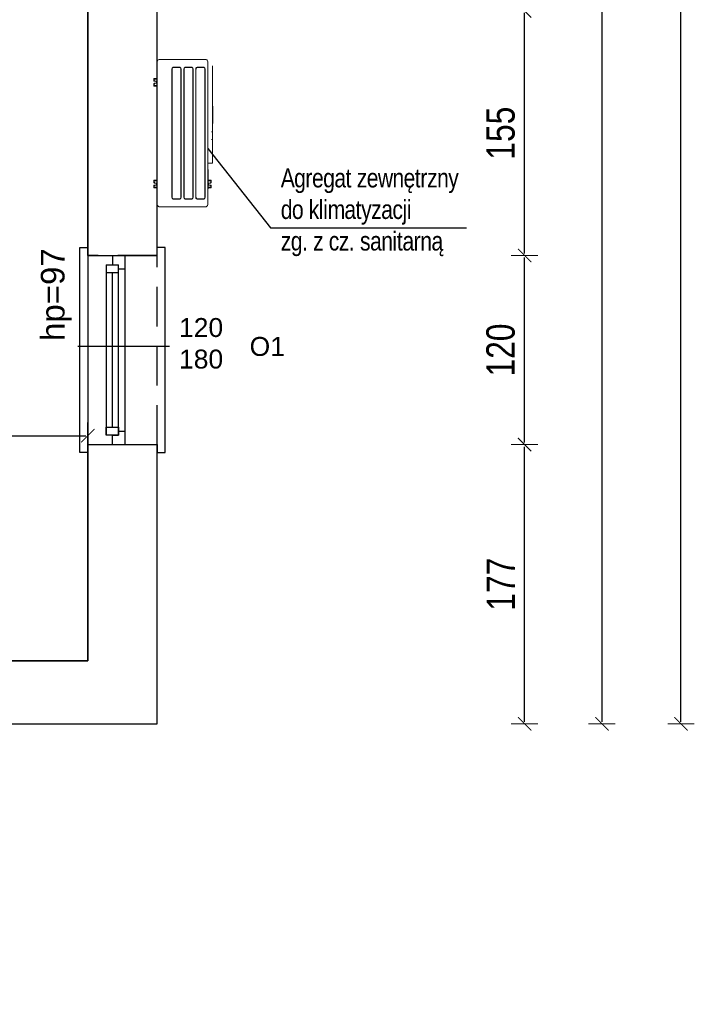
# Model space of a CAD drawing. Header units: millimetres. Extents: x -5941 to 19721, y -9230 to 6433.
# Tile 107 of 204: x 6065 to 6493, y -4379 to -3755. Entities that reach past the tile are written whole.
import ezdxf

# ---------------------------------------------------------------- set-up
doc = ezdxf.new("R2010")
doc.units = ezdxf.units.MM
doc.linetypes.add('DASHED', pattern=[0.75, 0.5, -0.25])
for name, color, linetype in [('A_drzwi', 3, 'Continuous'), ('A_okno', 3, 'Continuous'), ('A_opis pom', 1, 'Continuous'), ('A_scianazew', 42, 'Continuous'), ('A_SUFITY OPIS', 1, 'Continuous'), ('A_wymiary', 55, 'Continuous')]:
    doc.layers.add(name, color=color, linetype=linetype)
doc.layers.add('A_POWIERZCHNIE', color=13, linetype='Continuous', plot=False)
doc.layers.add('A_WYMIAR_ZEW', color=55, linetype='Continuous', lineweight=15)
doc.layers.add('GL-urzadzenia', color=6, linetype='Continuous', lineweight=20)
doc.styles.add('ARIAL', font='arial.ttf', dxfattribs={"width": 0.8})
doc.styles.get("Standard").update_dxf_attribs({"font": 'arial.ttf'})
doc.dimstyles.new('100', dxfattribs={"dimscale": 100, "dimtxt": 0.18, "dimasz": 0.013, "dimexe": 0.2, "dimexo": 0, "dimgap": 0.06, "dimtad": 1, "dimdec": 1, "dimrnd": 0.5, "dimzin": 12, "dimdsep": 46, "dimtxsty": 'ARIAL', "dimblk": 'wymiar', "dimcen": 0, "dimdle": 0.2, "dimse1": 1, "dimse2": 1, "dimclrd": 256, "dimclre": 40, "dimclrt": 3, "dimaunit": 1, "dimadec": 0, "dimazin": 0, "dimtfac": 0.4, "dimtdec": 1, "dimtix": 1, "dimtmove": 2, "dimatfit": 3, "dimldrblk": 'wymiar', "dimfxl": 0, "dimtvp": 0.88, "dimtolj": 1, "dimtzin": 12, "dimarcsym": 0})

# ---------------------------------------------------------------- blocks, each defined once
blk = doc.blocks.new('wymiar')
at = {"color": 0, "ltscale": 100}
blk.add_line((0, -6.5), (0, 6.5), dxfattribs=at)
at = {"color": 0, "ltscale": 100, "const_width": 0.5}
blk.add_lwpolyline([(-3.25, -3.25), (3.25, 3.25)], dxfattribs=at)
blk = doc.blocks.new('*D112')
at = {"layer": 'A_wymiary', "lineweight": -2}
blk.add_line((5653.33, -4018.44), (6106.73, -4018.44), dxfattribs=at)
at = {"layer": 'Defpoints', "color": 0}
for p in [(5652.03, -3935.05), (6108.03, -3935.05), (6108.03, -4018.44)]:
    blk.add_point(p, dxfattribs=at)
at = {"layer": 'A_wymiary', "lineweight": -2, "xscale": 1.3, "yscale": 1.3, "zscale": 1.3, "rotation": 180}
blk.add_blockref('wymiar', (5652.03, -4018.44), dxfattribs=at)
at = {"layer": 'A_wymiary', "lineweight": -2, "xscale": 1.3, "yscale": 1.3, "zscale": 1.3}
blk.add_blockref('wymiar', (6108.03, -4018.44), dxfattribs=at)
at = {"layer": 'A_wymiary', "color": 3, "insert": (5880.03, -4003.25), "char_height": 18, "attachment_point": 5, "style": 'ARIAL'}
blk.add_mtext('\\A1;456', dxfattribs=at)
blk = doc.blocks.new('RSen_55_ME_FB_SOg - rxysa4a7v1b - SH_daikin_tbq - standard-2991511-top')
at = {"lineweight": 18}
for p, q in [((-550, 227.3), (-550, -187.3)), ((-549.9, 228.9), (-549.9, 229.3)), ((-549.9, 228.8), (-549.9, 228.9)), ((-549.8, 230.3), (-549.7, 230.6)), ((-548.6, 235.1), (-548.5, 235.3)), ((-547.9, 236.8), (-547.6, 237.3)), ((-547.9, 236.8), (-547.8, 236.9)), ((-547.2, 238.3), (-546.9, 238.7)), ((-546.3, 239.7), (-545.4, 241)), ((-545.4, 241), (-545.3, 241.1)), ((-544.7, 241.9), (-544.3, 242.3)), ((-543.3, 243.4), (-543.2, 243.5)), ((-542.2, 244.4), (-542, 244.6)), ((-542, 244.6), (-541.9, 244.7)), ((-541.1, 245.3), (-540.7, 245.6)), ((-540.7, 245.6), (-538, 247.3)), ((-538, 247.3), (-538, 247.3)), ((-536.9, 247.9), (-536.3, 248.1)), ((-536.3, 248.1), (-536, 248.3)), ((-535, 248.6), (-534.6, 248.8)), ((-533.2, 249.2), (-532.8, 249.3)), ((-531.7, 249.6), (-530.2, 249.8)), ((-531.2, 249.7), (-531, 249.7)), ((-529.3, 249.9), (-529.1, 249.9)), ((-529.1, 249.9), (-528.8, 250)), ((-527.3, 250), (-527.3, 250)), ((-527.3, 250), (-527.3, 250)), ((-527.3, 250), (-527.3, 250)), ((527.3, 250), (-527.3, 250)), ((-509.1, 252), (-509.1, 252)), ((-509.1, 252), (-473.1, 252)), ((-509.1, 250), (-509.1, 252)), ((-473.1, 252), (-473.1, 252)), ((-473.1, 252), (-472.1, 252)), ((-473.1, 250), (-473.1, 252)), ((-472.1, 252), (288.9, 252)), ((-472.1, 250), (-472.1, 252)), ((-407.9, 280.2), (-392.9, 280.2)), ((-407.9, 280.2), (-407.9, 252)), ((-405.1, 252), (-403, 275.8)), ((-403, 275.8), (-392.9, 275.8)), ((-403, 275.8), (-403, 252)), ((-386.9, 269.8), (-386.9, 274.2)), ((-386.9, 269.8), (-386.9, 258.3)), ((-371.9, 258.3), (-371.9, 269.8)), ((-365.9, 280.2), (-350.9, 280.2)), ((-365.9, 275.8), (-355.6, 275.8)), ((-355.6, 275.8), (-353.5, 252)), ((-355.6, 275.8), (-355.6, 252)), ((-350.9, 252), (-350.9, 280.2)), ((288.9, 252), (288.9, 252)), ((288.9, 252), (323.1, 252)), ((288.9, 252), (288.9, 250)), ((323.1, 252), (323.1, 252)), ((323.1, 252), (324.7, 252)), ((323.1, 252), (323.1, 250)), ((324.7, 252), (335.3, 252)), ((324.7, 252), (324.7, 250)), ((344.9, 250), (344.9, 252)), ((344.9, 252), (359.3, 252)), ((351.5, 280.2), (366.5, 280.2)), ((351.5, 280.2), (351.5, 252)), ((354, 252), (356, 275.8)), ((356, 275.8), (366.5, 275.8)), ((356, 275.8), (356, 252)), ((359.3, 252), (359.3, 252)), ((372.5, 269.8), (372.5, 274.2)), ((372.5, 269.8), (372.5, 258.3)), ((381.3, 252), (486.3, 252)), ((387.5, 258.3), (387.5, 269.8)), ((393.5, 280.2), (408.5, 280.2)), ((393.5, 275.8), (403.4, 275.8)), ((403.4, 275.8), (405.5, 252)), ((403.4, 252), (403.4, 275.8)), ((408.5, 252), (408.5, 280.2)), ((508.3, 250), (508.3, 252)), ((528.4, 250), (529.5, 249.9)), ((529, 249.9), (528.6, 250)), ((529, 249.9), (529.3, 249.9)), ((530.5, 249.8), (530.7, 249.7)), ((530.7, 249.7), (531.3, 249.7)), ((532.4, 249.4), (534, 249)), ((535.1, 248.6), (535.6, 248.4)), ((537.2, 247.7), (536.9, 247.9)), ((536.9, 247.9), (537.2, 247.7)), ((537.2, 247.7), (537.7, 247.5)), ((537.3, 247.7), (537.3, 247.7)), ((537.7, 247.5), (537.7, 247.5)), ((537.7, 247.5), (537.7, 247.5)), ((540.1, 246.1), (540.4, 245.9)), ((541.5, 245), (541.9, 244.7)), ((542.8, 243.9), (544, 242.7)), ((544.7, 241.9), (545.1, 241.4)), ((545.9, 240.3), (546.1, 240.1)), ((547.8, 237.1), (547.9, 236.9)), ((548.4, 235.6), (548.6, 235.1)), ((549, 234), (549.4, 232.3)), ((549.7, 231.2), (549.8, 230.7)), ((549.9, 229.3), (550, 229)), ((550, -187.3), (550, 227.3)), ((-550, 209.5), (-550, 209.5)), ((-550, 189.6), (-550, 189.6)), ((-550, 181.1), (-550, 181)), ((-550, 173), (-550, 173)), ((550, 215), (550, 215.1)), ((550, 203.2), (550, 203.1)), ((-492.6, 48.2), (-492.6, 100.2)), ((-490.4, 100.2), (-490.4, 48.2)), ((-476.6, 116.2), (476.9, 116.2)), ((-476.6, 114), (-476.6, 114)), ((476.9, 114), (-476.6, 114)), ((490.8, 48.2), (490.8, 100.2)), ((492.9, 100.2), (492.9, 48.2)), ((550, 75), (550, 75.1)), ((-476.6, 34.3), (-476.6, 34.3)), ((-476.6, 34.3), (476.9, 34.3)), ((476.9, 32.2), (-476.6, 32.2)), ((-476.6, 8.2), (476.9, 8.2)), ((-476.6, 6.1), (-476.6, 6.1)), ((476.9, 6.1), (-476.6, 6.1)), ((550, 63.2), (550, 63.1)), ((-492.6, -59.8), (-492.6, -7.8)), ((-490.4, -7.8), (-490.4, -59.8)), ((490.8, -59.8), (490.8, -7.8)), ((492.9, -7.8), (492.9, -59.8)), ((-492.6, -167.7), (-492.6, -115.7)), ((-490.4, -115.7), (-490.4, -167.7)), ((-476.6, -73.6), (-476.6, -73.6)), ((-476.6, -73.6), (476.9, -73.6)), ((476.9, -75.8), (-476.6, -75.8)), ((-476.6, -99.7), (476.9, -99.7)), ((-476.6, -101.8), (-476.6, -101.8)), ((476.9, -101.8), (-476.6, -101.8)), ((490.8, -167.7), (490.8, -115.7)), ((492.9, -115.7), (492.9, -167.7)), ((-550, -157.7), (-550, -157.7)), ((-550, -163.3), (-550, -163.4)), ((-550, -179.9), (-550, -179.9)), ((-550, -183), (-550, -183)), ((-538.6, -207), (-538.6, -207)), ((-536.8, -207.9), (-536.9, -207.9)), ((-535, -208.6), (-535, -208.6)), ((-533.1, -209.2), (-533.1, -209.2)), ((-531.2, -209.7), (-531.2, -209.7)), ((-529.2, -209.9), (-529.3, -209.9)), ((-527.3, -210), (-527.3, -210)), ((-527.3, -210), (-527.3, -210)), ((-527.3, -210), (527.3, -210)), ((-476.6, -181.6), (-476.6, -181.6)), ((-476.6, -181.6), (476.9, -181.6)), ((476.9, -183.7), (-476.6, -183.7)), ((224.1, -250), (224.1, -210)), ((351.5, -239.8), (351.5, -212)), ((356, -235.4), (354, -212)), ((356, -212), (356, -235.4)), ((372.5, -217.9), (372.5, -229.4)), ((387.5, -229.4), (387.5, -217.9)), ((405.5, -212), (403.4, -235.4)), ((403.4, -235.4), (403.4, -212)), ((408.5, -239.8), (408.5, -212)), ((534, -209), (532.9, -209.3)), ((532.9, -210), (532.9, -209.3)), ((533.2, -209.2), (533.2, -209.2)), ((535.1, -208.6), (535, -208.6)), ((535.6, -208.4), (535.1, -208.6)), ((536.9, -207.9), (536.8, -207.9)), ((537.2, -207.7), (536.9, -207.9)), ((540.4, -205.9), (540.1, -206.1)), ((541.9, -204.7), (541.5, -205)), ((544, -202.7), (542.8, -203.9)), ((545.1, -201.4), (544.7, -201.9)), ((546.1, -200.1), (545.9, -200.3)), ((547.9, -196.9), (547.8, -197.1)), ((548.6, -195.1), (548.4, -195.6)), ((549.4, -192.3), (549, -194)), ((549.8, -190.7), (549.7, -191.2)), ((550, -189), (549.9, -189.3)), ((550, -166), (550, -166)), ((550, -168.3), (550, -168.2)), ((550, -184), (550, -184.1)), ((550, -185.1), (550, -185)), ((-501.9, -250), (-501.9, -250)), ((199.3, -250), (-477, -250)), ((-201.5, -250), (-201.5, -255)), ((-198.5, -255), (-201.5, -255)), ((-193.5, -250), (-193.5, -255)), ((-80.3, -255), (-80.3, -250)), ((-75.3, -250), (-75.3, -255)), ((-72.3, -255), (-75.3, -255)), ((-72.3, -255), (-72.3, -250)), ((-10.8, -250), (-10.8, -242)), ((46.8, -250), (46.8, -242)), ((366.5, -239.8), (351.5, -239.8)), ((366.5, -235.4), (356, -235.4)), ((372.5, -233.8), (372.5, -229.4)), ((403.4, -235.4), (393.5, -235.4)), ((408.5, -239.8), (393.5, -239.8))]:
    blk.add_line(p, q, dxfattribs=at)
for points in [[(-527.3, 250, 0), (-533.1, 249.2, 0), (-538.6, 247, 0), (-543.3, 243.4, 0), (-546.9, 238.6, 0), (-549.2, 233.2, 0), (-550, 227.3, 0)], [(-549.7, 230.6, 0), (-549.4, 232.2, 0), (-549, 233.7, 0)], [(-392.9, 280.2, 0), (-391.4, 280, 0), (-389.9, 279.4, 0), (-388.7, 278.4, 0), (-387.7, 277.2, 0), (-387.1, 275.7, 0), (-386.9, 274.2, 0)], [(-392.9, 275.8, 0), (-391.4, 275.6, 0), (-389.9, 275, 0), (-388.7, 274.1, 0), (-387.7, 272.8, 0), (-387.1, 271.4, 0), (-386.9, 269.8, 0)], [(-386.9, 262.7, 0), (-386.7, 260.7, 0), (-385.9, 258.9, 0), (-384.7, 257.4, 0), (-383.2, 256.2, 0), (-381.4, 255.4, 0), (-379.4, 255.2, 0), (-377.5, 255.4, 0), (-375.7, 256.2, 0), (-374.1, 257.4, 0), (-372.9, 258.9, 0), (-372.2, 260.7, 0), (-371.9, 262.7, 0)], [(-386.9, 258.3, 0), (-386.7, 256.4, 0), (-385.9, 254.6, 0), (-384.7, 253, 0), (-383.4, 252, 0)], [(-375.4, 252, 0), (-374.1, 253, 0), (-372.9, 254.6, 0), (-372.2, 256.4, 0), (-371.9, 258.3, 0)], [(-371.9, 274.2, 0), (-371.7, 275.7, 0), (-371.1, 277.2, 0), (-370.2, 278.4, 0), (-368.9, 279.4, 0), (-367.5, 280, 0), (-365.9, 280.2, 0)], [(-371.9, 269.8, 0), (-371.7, 271.4, 0), (-371.1, 272.8, 0), (-370.2, 274.1, 0), (-368.9, 275, 0), (-367.5, 275.6, 0), (-365.9, 275.8, 0)], [(335.3, 252, 0), (337.8, 252, 0), (340.1, 252, 0), (342.1, 252, 0), (343.6, 252, 0), (344.6, 252, 0), (344.9, 252, 0)], [(359.3, 252, 0), (360.1, 252, 0), (362.3, 252, 0), (365.8, 252, 0), (370.3, 252, 0), (375.6, 252, 0), (381.3, 252, 0)], [(366.5, 280.2, 0), (368.1, 280, 0), (369.5, 279.4, 0), (370.8, 278.4, 0), (371.7, 277.2, 0), (372.3, 275.7, 0), (372.5, 274.2, 0)], [(366.5, 275.8, 0), (368.1, 275.6, 0), (369.5, 275, 0), (370.8, 274.1, 0), (371.7, 272.8, 0), (372.3, 271.4, 0), (372.5, 269.8, 0)], [(372.5, 262.7, 0), (372.8, 260.7, 0), (373.5, 258.9, 0), (374.7, 257.4, 0), (376.3, 256.2, 0), (378.1, 255.4, 0), (380, 255.2, 0), (382, 255.4, 0), (383.8, 256.2, 0), (385.3, 257.4, 0), (386.5, 258.9, 0), (387.3, 260.7, 0), (387.5, 262.7, 0)], [(372.5, 258.3, 0), (372.8, 256.4, 0), (373.5, 254.6, 0), (374.7, 253, 0), (376, 252, 0)], [(384, 252, 0), (385.3, 253, 0), (386.5, 254.6, 0), (387.3, 256.4, 0), (387.5, 258.3, 0)], [(387.5, 274.2, 0), (387.7, 275.7, 0), (388.3, 277.2, 0), (389.3, 278.4, 0), (390.5, 279.4, 0), (392, 280, 0), (393.5, 280.2, 0)], [(387.5, 269.8, 0), (387.7, 271.4, 0), (388.3, 272.8, 0), (389.3, 274.1, 0), (390.5, 275, 0), (392, 275.6, 0), (393.5, 275.8, 0)], [(486.3, 252, 0), (492, 252, 0), (497.3, 252, 0), (501.9, 252, 0), (505.4, 252, 0), (507.6, 252, 0), (508.3, 252, 0)], [(550, 227.3, 0), (549.3, 233.2, 0), (547, 238.6, 0), (543.4, 243.4, 0), (538.7, 247, 0), (533.2, 249.2, 0), (527.3, 250, 0)], [(-492.6, 100.2, 0), (-492, 104.3, 0), (-490.4, 108.2, 0), (-487.9, 111.5, 0), (-484.6, 114, 0), (-480.7, 115.6, 0), (-476.6, 116.2, 0)], [(-476.6, 114, 0), (-480.2, 113.6, 0), (-483.5, 112.2, 0), (-486.4, 110, 0), (-488.6, 107.1, 0), (-490, 103.8, 0), (-490.4, 100.2, 0)], [(476.9, 116.2, 0), (481.1, 115.6, 0), (484.9, 114, 0), (488.3, 111.5, 0), (490.8, 108.2, 0), (492.4, 104.3, 0), (492.9, 100.2, 0)], [(490.8, 100.2, 0), (490.3, 103.8, 0), (489, 107.1, 0), (486.7, 110, 0), (483.9, 112.2, 0), (480.5, 113.6, 0), (476.9, 114, 0)], [(-476.6, 32.2, 0), (-480.7, 32.7, 0), (-484.6, 34.3, 0), (-487.9, 36.8, 0), (-490.4, 40.2, 0), (-492, 44, 0), (-492.6, 48.2, 0)], [(-492.6, -7.8, 0), (-492, -3.6, 0), (-490.4, 0.2, 0), (-487.9, 3.6, 0), (-484.6, 6.1, 0), (-480.7, 7.7, 0), (-476.6, 8.2, 0)], [(-490.4, 48.2, 0), (-490, 44.6, 0), (-488.6, 41.2, 0), (-486.4, 38.3, 0), (-483.5, 36.1, 0), (-480.2, 34.8, 0), (-476.6, 34.3, 0)], [(-476.6, 6.1, 0), (-480.2, 5.6, 0), (-483.5, 4.3, 0), (-486.4, 2.1, 0), (-488.6, -0.8, 0), (-490, -4.2, 0), (-490.4, -7.8, 0)], [(492.9, 48.2, 0), (492.4, 44, 0), (490.8, 40.2, 0), (488.3, 36.8, 0), (484.9, 34.3, 0), (481.1, 32.7, 0), (476.9, 32.2, 0)], [(476.9, 34.3, 0), (480.5, 34.8, 0), (483.9, 36.1, 0), (486.7, 38.3, 0), (489, 41.2, 0), (490.3, 44.6, 0), (490.8, 48.2, 0)], [(476.9, 8.2, 0), (481.1, 7.7, 0), (484.9, 6.1, 0), (488.3, 3.6, 0), (490.8, 0.2, 0), (492.4, -3.6, 0), (492.9, -7.8, 0)], [(490.8, -7.8, 0), (490.3, -4.2, 0), (489, -0.8, 0), (486.7, 2.1, 0), (483.9, 4.3, 0), (480.5, 5.6, 0), (476.9, 6.1, 0)], [(-476.6, -75.8, 0), (-480.7, -75.2, 0), (-484.6, -73.6, 0), (-487.9, -71.1, 0), (-490.4, -67.8, 0), (-492, -63.9, 0), (-492.6, -59.8, 0)], [(-490.4, -59.8, 0), (-490, -63.4, 0), (-488.6, -66.7, 0), (-486.4, -69.6, 0), (-483.5, -71.8, 0), (-480.2, -73.2, 0), (-476.6, -73.6, 0)], [(492.9, -59.8, 0), (492.4, -63.9, 0), (490.8, -67.8, 0), (488.3, -71.1, 0), (484.9, -73.6, 0), (481.1, -75.2, 0), (476.9, -75.8, 0)], [(476.9, -73.6, 0), (480.5, -73.2, 0), (483.9, -71.8, 0), (486.7, -69.6, 0), (489, -66.7, 0), (490.3, -63.4, 0), (490.8, -59.8, 0)], [(-492.6, -115.7, 0), (-492, -111.5, 0), (-490.4, -107.7, 0), (-487.9, -104.4, 0), (-484.6, -101.8, 0), (-480.7, -100.2, 0), (-476.6, -99.7, 0)], [(-476.6, -101.8, 0), (-480.2, -102.3, 0), (-483.5, -103.7, 0), (-486.4, -105.9, 0), (-488.6, -108.7, 0), (-490, -112.1, 0), (-490.4, -115.7, 0)], [(476.9, -99.7, 0), (481.1, -100.2, 0), (484.9, -101.8, 0), (488.3, -104.4, 0), (490.8, -107.7, 0), (492.4, -111.5, 0), (492.9, -115.7, 0)], [(490.8, -115.7, 0), (490.3, -112.1, 0), (489, -108.7, 0), (486.7, -105.9, 0), (483.9, -103.7, 0), (480.5, -102.3, 0), (476.9, -101.8, 0)], [(-550, -187.3, 0), (-549.2, -193.2, 0), (-546.9, -198.7, 0), (-543.3, -203.4, 0), (-538.6, -207, 0), (-533.1, -209.2, 0), (-527.3, -210, 0)], [(-476.6, -183.7, 0), (-480.7, -183.1, 0), (-484.6, -181.5, 0), (-487.9, -179, 0), (-490.4, -175.7, 0), (-492, -171.8, 0), (-492.6, -167.7, 0)], [(-490.4, -167.7, 0), (-490, -171.3, 0), (-488.6, -174.6, 0), (-486.4, -177.5, 0), (-483.5, -179.7, 0), (-480.2, -181.1, 0), (-476.6, -181.6, 0)], [(375.4, -212, 0), (374.7, -212.6, 0), (373.5, -214.2, 0), (372.8, -216, 0), (372.5, -217.9, 0)], [(387.5, -222.3, 0), (387.3, -220.4, 0), (386.5, -218.6, 0), (385.3, -217, 0), (383.8, -215.8, 0), (382, -215.1, 0), (380, -214.8, 0), (378.1, -215.1, 0), (376.3, -215.8, 0), (374.7, -217, 0), (373.5, -218.6, 0), (372.8, -220.4, 0), (372.5, -222.3, 0)], [(387.5, -217.9, 0), (387.3, -216, 0), (386.5, -214.2, 0), (385.3, -212.6, 0), (384.6, -212, 0)], [(492.9, -167.7, 0), (492.4, -171.8, 0), (490.8, -175.7, 0), (488.3, -179, 0), (484.9, -181.5, 0), (481.1, -183.1, 0), (476.9, -183.7, 0)], [(476.9, -181.6, 0), (480.5, -181.1, 0), (483.9, -179.7, 0), (486.7, -177.5, 0), (489, -174.6, 0), (490.3, -171.3, 0), (490.8, -167.7, 0)], [(527.3, -210, 0), (533.2, -209.2, 0), (538.7, -207, 0), (543.4, -203.4, 0), (547, -198.7, 0), (549.3, -193.2, 0), (550, -187.3, 0)], [(532.9, -210, 0), (532.1, -210, 0), (529.6, -210, 0), (527.3, -210, 0)], [(-477, -250, 0), (-483.5, -250, 0), (-489.5, -250, 0), (-494.6, -250, 0), (-498.6, -250, 0), (-501, -250, 0), (-501.9, -250, 0)], [(-191.4, -255, 0), (-193.2, -255, 0), (-194.8, -255, 0), (-196.2, -255, 0), (-197.3, -255, 0), (-198.1, -255, 0), (-198.5, -255, 0)], [(-82.4, -255, 0), (-136.9, -255, 0), (-191.4, -255, 0)], [(-75.3, -255, 0), (-75.7, -255, 0), (-76.5, -255, 0), (-77.6, -255, 0), (-79, -255, 0), (-80.6, -255, 0), (-82.4, -255, 0)], [(224.1, -250, 0), (223.3, -250, 0), (220.8, -250, 0), (216.8, -250, 0), (211.7, -250, 0), (205.7, -250, 0), (199.3, -250, 0)], [(372.5, -229.4, 0), (372.3, -231, 0), (371.7, -232.4, 0), (370.8, -233.7, 0), (369.5, -234.6, 0), (368.1, -235.2, 0), (366.5, -235.4, 0)], [(372.5, -233.8, 0), (372.3, -235.4, 0), (371.7, -236.8, 0), (370.8, -238.1, 0), (369.5, -239, 0), (368.1, -239.6, 0), (366.5, -239.8, 0)], [(393.5, -235.4, 0), (392, -235.2, 0), (390.5, -234.6, 0), (389.3, -233.7, 0), (388.3, -232.4, 0), (387.7, -231, 0), (387.5, -229.4, 0)], [(393.5, -239.8, 0), (392, -239.6, 0), (390.5, -239, 0), (389.3, -238.1, 0), (388.3, -236.8, 0), (387.7, -235.4, 0), (387.5, -233.8, 0)]]:
    blk.add_polyline3d(points, dxfattribs=at)
blk = doc.blocks.new('RSen_55_GM_FB_logo - vertical - SOg - SH_daikin - standard-1941895-top')
at = {"lineweight": 18}
for p, q in [((271, -212), (271, -210)), ((276.5, -212), (271, -212)), ((271, -212), (271, -212)), ((271, -212), (271, -212)), ((276.5, -210), (276.5, -212)), ((291, -212), (276.5, -212)), ((299.7, -212), (299.7, -210)), ((311.2, -212), (299.7, -212)), ((311.2, -212), (311.2, -210)), ((321.6, -212), (311.2, -212)), ((321.6, -210), (321.6, -212)), ((325.5, -212), (321.6, -212)), ((325.5, -210), (325.5, -212)), ((328.7, -212), (325.5, -212)), ((328.7, -212), (328.7, -210)), ((334.2, -212), (328.7, -212)), ((334.2, -210), (334.2, -212)), ((343.5, -212), (334.2, -212)), ((343.5, -210), (343.5, -212)), ((348.6, -212), (343.5, -212)), ((348.6, -210), (348.6, -212)), ((357.4, -212), (348.6, -212)), ((357.4, -210), (357.4, -212)), ((363.7, -212), (357.4, -212)), ((363.7, -210), (363.7, -212)), ((374.2, -212), (363.7, -212)), ((374.2, -210), (374.2, -212)), ((378, -212), (374.2, -212)), ((378, -210), (378, -212)), ((387.4, -212), (378, -212)), ((387.4, -210), (387.4, -212)), ((392.1, -212), (387.4, -212)), ((392.1, -212), (392.1, -210)), ((402.2, -212), (392.1, -212)), ((402.2, -210), (402.2, -212)), ((406.3, -212), (402.2, -212)), ((406.3, -210), (406.3, -212)), ((409.4, -212), (406.3, -212)), ((409.4, -210), (409.4, -212)), ((416.5, -212), (409.4, -212)), ((416.5, -210), (416.5, -212))]:
    blk.add_line(p, q, dxfattribs=at)
blk.add_polyline3d([(299.7, -212, 0), (299.4, -212, 0), (298.6, -212, 0), (297.2, -212, 0), (295.4, -212, 0), (293.3, -212, 0), (291, -212, 0)], dxfattribs=at)
blk = doc.blocks.new('top_GSDB_500_2608')
at = {"lineweight": 18}
for name in ['RSen_55_ME_FB_SOg - rxysa4a7v1b - SH_daikin_tbq - standard-2991511-top', 'RSen_55_GM_FB_logo - vertical - SOg - SH_daikin - standard-1941895-top']:
    blk.add_blockref(name, (0, 0), dxfattribs=at)
blk = doc.blocks.new('*D171')
at = {"layer": 'A_WYMIAR_ZEW', "lineweight": -2}
blk.add_line((6150.73, -4450.75), (5944.33, -4450.75), dxfattribs=at)
at = {"layer": 'Defpoints', "color": 0}
for p in [(5943.03, -4201.08), (6152.03, -4201.09), (5943.03, -4450.75)]:
    blk.add_point(p, dxfattribs=at)
at = {"layer": 'A_WYMIAR_ZEW', "lineweight": -2, "xscale": 1.3, "yscale": 1.3, "zscale": 1.3, "rotation": 180}
blk.add_blockref('wymiar', (5943.03, -4450.75), dxfattribs=at)
at = {"layer": 'A_WYMIAR_ZEW', "lineweight": -2, "xscale": 1.3, "yscale": 1.3, "zscale": 1.3}
blk.add_blockref('wymiar', (6152.03, -4450.75), dxfattribs=at)
at = {"layer": 'A_WYMIAR_ZEW', "color": 3, "insert": (6047.53, -4435.56), "char_height": 18, "attachment_point": 5, "style": 'ARIAL'}
blk.add_mtext('\\A1;209', dxfattribs=at)
blk = doc.blocks.new('*D180')
at = {"layer": 'A_WYMIAR_ZEW', "lineweight": -2}
blk.add_line((5613.33, -4488.03), (6150.73, -4488.03), dxfattribs=at)
at = {"layer": 'Defpoints', "color": 0}
for p in [(5612.03, -4201.09), (6152.03, -4201.09), (6152.03, -4488.03)]:
    blk.add_point(p, dxfattribs=at)
at = {"layer": 'A_WYMIAR_ZEW', "lineweight": -2, "xscale": 1.3, "yscale": 1.3, "zscale": 1.3, "rotation": 180}
blk.add_blockref('wymiar', (5612.03, -4488.03), dxfattribs=at)
at = {"layer": 'A_WYMIAR_ZEW', "lineweight": -2, "xscale": 1.3, "yscale": 1.3, "zscale": 1.3}
blk.add_blockref('wymiar', (6152.03, -4488.03), dxfattribs=at)
at = {"layer": 'A_WYMIAR_ZEW', "color": 3, "insert": (5882.03, -4472.84), "char_height": 18, "attachment_point": 5, "style": 'ARIAL'}
blk.add_mtext('\\A1;540', dxfattribs=at)
blk = doc.blocks.new('*D181')
at = {"layer": 'A_WYMIAR_ZEW', "lineweight": -2}
blk.add_line((6150.73, -4531.69), (5153.33, -4531.69), dxfattribs=at)
at = {"layer": 'Defpoints', "color": 0}
for p in [(5152.03, -4069.83), (6152.03, -4201.09), (5152.03, -4531.69)]:
    blk.add_point(p, dxfattribs=at)
at = {"layer": 'A_WYMIAR_ZEW', "lineweight": -2, "xscale": 1.3, "yscale": 1.3, "zscale": 1.3, "rotation": 180}
blk.add_blockref('wymiar', (5152.03, -4531.69), dxfattribs=at)
at = {"layer": 'A_WYMIAR_ZEW', "lineweight": -2, "xscale": 1.3, "yscale": 1.3, "zscale": 1.3}
blk.add_blockref('wymiar', (6152.03, -4531.69), dxfattribs=at)
at = {"layer": 'A_WYMIAR_ZEW', "color": 3, "insert": (5652.03, -4516.5), "char_height": 18, "attachment_point": 5, "style": 'ARIAL'}
blk.add_mtext('\\A1;1000', dxfattribs=at)
blk = doc.blocks.new('*D182')
at = {"layer": 'A_WYMIAR_ZEW', "lineweight": -2}
blk.add_line((6385.09, -4199.79), (6385.09, -4025.39), dxfattribs=at)
at = {"layer": 'Defpoints', "color": 0}
for p in [(6152.03, -4024.09), (6385.09, -4024.09), (6152.03, -4201.09)]:
    blk.add_point(p, dxfattribs=at)
at = {"layer": 'A_WYMIAR_ZEW', "lineweight": -2, "xscale": 1.3, "yscale": 1.3, "zscale": 1.3}
for p, rotation in [((6385.09, -4024.09), 90), ((6385.09, -4201.09), 270)]:
    blk.add_blockref('wymiar', p, dxfattribs=dict(at, rotation=rotation))
at = {"layer": 'A_WYMIAR_ZEW', "color": 3, "insert": (6370.06, -4112.59), "char_height": 18, "attachment_point": 5, "rotation": 90, "style": 'ARIAL'}
blk.add_mtext('\\A1;177', dxfattribs=at)
blk = doc.blocks.new('*D183')
at = {"layer": 'A_WYMIAR_ZEW', "lineweight": -2}
blk.add_line((6385.09, -4022.79), (6385.09, -3905.39), dxfattribs=at)
at = {"layer": 'Defpoints', "color": 0}
for p in [(6131.61, -3904.09), (6385.09, -3904.09), (6152.03, -4024.09)]:
    blk.add_point(p, dxfattribs=at)
at = {"layer": 'A_WYMIAR_ZEW', "lineweight": -2, "xscale": 1.3, "yscale": 1.3, "zscale": 1.3}
for p, rotation in [((6385.09, -3904.09), 90), ((6385.09, -4024.09), 270)]:
    blk.add_blockref('wymiar', p, dxfattribs=dict(at, rotation=rotation))
at = {"layer": 'A_WYMIAR_ZEW', "color": 3, "insert": (6369.9, -3964.09), "char_height": 18, "attachment_point": 5, "rotation": 90, "style": 'ARIAL'}
blk.add_mtext('\\A1;120', dxfattribs=at)
blk = doc.blocks.new('*D184')
at = {"layer": 'A_WYMIAR_ZEW', "lineweight": -2}
blk.add_line((6385.09, -3902.79), (6385.09, -3750.39), dxfattribs=at)
at = {"layer": 'Defpoints', "color": 0}
for p in [(6131.61, -3749.09), (6385.09, -3749.09), (6131.61, -3904.09)]:
    blk.add_point(p, dxfattribs=at)
at = {"layer": 'A_WYMIAR_ZEW', "lineweight": -2, "xscale": 1.3, "yscale": 1.3, "zscale": 1.3}
for p, rotation in [((6385.09, -3749.09), 90), ((6385.09, -3904.09), 270)]:
    blk.add_blockref('wymiar', p, dxfattribs=dict(at, rotation=rotation))
at = {"layer": 'A_WYMIAR_ZEW', "color": 3, "insert": (6369.9, -3826.59), "char_height": 18, "attachment_point": 5, "rotation": 90, "style": 'ARIAL'}
blk.add_mtext('\\A1;155', dxfattribs=at)
blk = doc.blocks.new('*D194')
at = {"layer": 'A_WYMIAR_ZEW', "lineweight": -2}
blk.add_line((6434.14, -3182.39), (6434.14, -4199.79), dxfattribs=at)
at = {"layer": 'Defpoints', "color": 0}
for p in [(6108.03, -3181.09), (6152.03, -4201.09), (6434.14, -4201.09)]:
    blk.add_point(p, dxfattribs=at)
at = {"layer": 'A_WYMIAR_ZEW', "lineweight": -2, "xscale": 1.3, "yscale": 1.3, "zscale": 1.3}
for p, rotation in [((6434.14, -3181.09), 90), ((6434.14, -4201.09), 270)]:
    blk.add_blockref('wymiar', p, dxfattribs=dict(at, rotation=rotation))
at = {"layer": 'A_WYMIAR_ZEW', "color": 3, "insert": (6418.95, -3691.09), "char_height": 18, "attachment_point": 5, "rotation": 90, "style": 'ARIAL'}
blk.add_mtext('\\A1;1020', dxfattribs=at)
blk = doc.blocks.new('*D195')
at = {"layer": 'A_WYMIAR_ZEW', "lineweight": -2}
blk.add_line((6484.27, -4199.79), (6484.27, -2552.39), dxfattribs=at)
at = {"layer": 'Defpoints', "color": 0}
for p in [(6152.03, -2551.09), (6484.27, -2551.09), (6152.03, -4201.09)]:
    blk.add_point(p, dxfattribs=at)
at = {"layer": 'A_WYMIAR_ZEW', "lineweight": -2, "xscale": 1.3, "yscale": 1.3, "zscale": 1.3}
for p, rotation in [((6484.27, -2551.09), 90), ((6484.27, -4201.09), 270)]:
    blk.add_blockref('wymiar', p, dxfattribs=dict(at, rotation=rotation))
at = {"layer": 'A_WYMIAR_ZEW', "color": 3, "insert": (6469.08, -3376.09), "char_height": 18, "attachment_point": 5, "rotation": 90, "style": 'ARIAL'}
blk.add_mtext('\\A1;1650', dxfattribs=at)

msp = doc.modelspace()

# ---------------------------------------------------------------- linework, layer by layer
at = {"linetype": 'DASHED', "ltscale": 50}
msp.add_lwpolyline([(6108.032, -4024.085), (6152.032, -4024.085), (6152.032, -3904.085), (6108.032, -3904.085)], close=True, dxfattribs=at)
at = {"layer": 'A_drzwi'}
msp.add_line((6101.775, -3961.585), (6202.288, -3961.585), dxfattribs=at)
msp.add_circle((6221.635, -3961.585), 19.347, dxfattribs=at)
at = {"layer": 'A_okno'}
for p, q in [((6123.605, -3904.085, -0.044), (6123.605, -3910.085, -0.044)), ((6131.605, -3904.085, -0.047), (6131.606, -3961.585, -0.022)), ((6119.605, -3910.085, -0.046), (6119.606, -3961.585, -0.023)), ((6119.605, -3910.085, -0.044), (6127.605, -3910.085, -0.044)), ((6127.606, -3961.585, -0.022), (6127.605, -3910.085, -0.045)), ((6127.605, -3912.585, -0.044), (6131.605, -3912.585, -0.044)), ((6127.605, -3915.085, -0.044), (6119.605, -3915.085, -0.044)), ((6123.606, -3961.585, -0.022), (6123.605, -3915.085, -0.044)), ((6119.606, -3961.585, -0.023), (6119.606, -4018.089, 0)), ((6123.606, -4013.089, 0), (6123.606, -3961.585, -0.022)), ((6127.606, -4018.089, 0), (6127.606, -3961.585, -0.022)), ((6131.606, -3961.585, -0.022), (6131.606, -4015.589, 0)), ((6119.606, -4013.089, 0), (6123.106, -4013.089, 0)), ((6119.606, -4018.089, 0), (6119.606, -4013.089, 0)), ((6119.606, -4013.089, 0), (6127.606, -4013.089, 0)), ((6124.106, -4013.089, 0), (6127.606, -4013.089, 0)), ((6127.606, -4013.089, 0), (6127.606, -4018.089, 0)), ((6127.606, -4018.089, 0), (6119.606, -4018.089, 0)), ((6123.606, -4024.089, 0), (6123.606, -4018.089, 0)), ((6123.606, -4018.089, 0), (6127.606, -4018.089, 0)), ((6127.606, -4015.589, 0), (6131.606, -4015.589, 0)), ((6131.606, -4015.589, 0), (6131.606, -4024.089, 0))]:
    msp.add_line(p, q, dxfattribs=at)
for points in [[(6108.032, -4024.085), (6108.032, -4029.085), (6103.032, -4029.085), (6103.032, -3904.085), (6103.032, -3899.085), (6108.032, -3899.085)], [(6152.032, -4024.085), (6152.032, -4029.085), (6157.032, -4029.085), (6157.032, -3904.085), (6157.032, -3899.085), (6152.032, -3899.085)]]:
    msp.add_lwpolyline(points, dxfattribs=at)
at = {"layer": 'A_POWIERZCHNIE'}
msp.add_lwpolyline([(5652.032, -3206.085), (6108.032, -3206.085), (6108.032, -4161.085), (5652.032, -4161.085)], close=True, dxfattribs=at)
for points in [[(6108.032, -3904.085), (6152.032, -3904.085)], [(6108.032, -4024.085), (6152.032, -4024.085)]]:
    msp.add_lwpolyline(points, dxfattribs=at)
at = {"layer": 'A_scianazew'}
for p, q in [((6108.032, -3904.085), (6152.032, -3904.085)), ((6108.032, -4024.085), (6152.032, -4024.085)), ((6108.032, -4157.085), (6108.032, -4161.085))]:
    msp.add_line(p, q, dxfattribs=at)
for points in [[(6108.032, -3904.085), (6108.032, -3749.085)], [(6152.032, -3904.085), (6152.032, -3749.085)], [(5943.032, -4201.085), (6152.032, -4201.085), (6152.032, -4024.085)], [(6108.032, -4161.085), (6108.032, -4024.085)], [(5943.032, -4161.085), (6108.032, -4161.085)]]:
    msp.add_lwpolyline(points, dxfattribs=at)
at = {"layer": 'A_SUFITY OPIS'}
msp.add_lwpolyline([(6184.232, -3836.261), (6223.849, -3886.721), (6348.267, -3886.721)], dxfattribs=at)

# ---------------------------------------------------------------- block references
at = {"layer": 'GL-urzadzenia', "xscale": -0.08500000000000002, "yscale": 0.06999999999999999, "rotation": 90}
msp.add_blockref('top_GSDB_500_2608', (6169.532, -3826.583), dxfattribs=at)

# ---------------------------------------------------------------- texts
at = {"layer": 'A_opis pom', "insert": (6078.267, -3958.395, 0.092), "char_height": 15, "width": 119.07531, "attachment_point": 1, "rotation": 90}
msp.add_mtext('hp=97', dxfattribs=at)
at = {"layer": 'A_SUFITY OPIS', "insert": (6230.414, -3848.996), "char_height": 12, "width": 153.36367, "attachment_point": 1}
msp.add_mtext('\\pt5;{\\W0.80000x;\\T0.95000;Agregat zewnętrzny }\\P\\pt5;{\\W0.80000x;\\T0.95000;do klimatyzacji}\\P\\pt5;{\\W0.80000x;\\T0.95000;zg. z cz. sanitarną}', dxfattribs=at)

# ---------------------------------------------------------------- dimensions: what is measured, and where the dimension line sits
at = {"layer": 'A_WYMIAR_ZEW'}
for base, p1, p2, picture, middle in [((6385.094, -3749.085), (6131.605, -3904.085, -0.047), (6131.606, -3749.085, 0), '*D184', (6369.903, -3826.585)), ((6385.094, -4024.085), (6152.032, -4201.085), (6152.032, -4024.085), '*D182', (6370.057, -4112.585))]:
    dim = msp.add_linear_dim(base=base, p1=p1, p2=p2, angle=90, dimstyle='100', dxfattribs=at)
    dim.commit()
    dim.dimension.update_dxf_attribs({"geometry": picture, "text_midpoint": middle})
for base, p1, p2, picture, middle in [((5152.032, -4531.688), (6152.032, -4201.085), (5152.032, -4069.832), '*D181', (5652.032, -4516.498)), ((6152.032, -4488.032), (5612.032, -4201.085), (6152.032, -4201.085), '*D180', (5882.032, -4472.842)), ((5943.032, -4450.749), (6152.032, -4201.085), (5943.032, -4201.085), '*D171', (6047.532, -4435.559))]:
    dim = msp.add_linear_dim(base=base, p1=p1, p2=p2, dimstyle='100', dxfattribs=at)
    dim.commit()
    dim.dimension.update_dxf_attribs({"geometry": picture, "text_midpoint": middle})
at = {"layer": 'A_wymiary'}
dim = msp.add_linear_dim(base=(6108.032, -4018.439), p1=(5652.032, -3935.053), p2=(6108.032, -3935.053), dimstyle='100', dxfattribs=at)
dim.commit()
dim.dimension.update_dxf_attribs({"geometry": '*D112', "text_midpoint": (5880.032, -4003.249)})

# ---------------------------------------------------------------- next in the draw order: texts
at = {"layer": 'A_drzwi', "char_height": 12, "width": 94.26262, "attachment_point": 1, "bg_fill": 2}
for s, insert in [('120\\P180', (6165.914, -3943.822)), ('O1', (6210.68, -3955.817))]:
    msp.add_mtext(s, dxfattribs=dict(at, insert=insert))

# ---------------------------------------------------------------- next in the draw order: dimensions: what is measured, and where the dimension line sits
at = {"layer": 'A_WYMIAR_ZEW'}
for base, p1, p2, picture, middle in [((6484.266, -2551.085), (6152.032, -4201.085), (6152.032, -2551.085), '*D195', (6469.076, -3376.085)), ((6434.141, -4201.085), (6108.032, -3181.085), (6152.032, -4201.085), '*D194', (6418.951, -3691.085)), ((6385.094, -3904.085), (6152.032, -4024.085), (6131.605, -3904.085, -0.047), '*D183', (6369.903, -3964.085))]:
    dim = msp.add_linear_dim(base=base, p1=p1, p2=p2, angle=90, dimstyle='100', dxfattribs=at)
    dim.commit()
    dim.dimension.update_dxf_attribs({"geometry": picture, "text_midpoint": middle})

doc.saveas('drawing.dxf')
